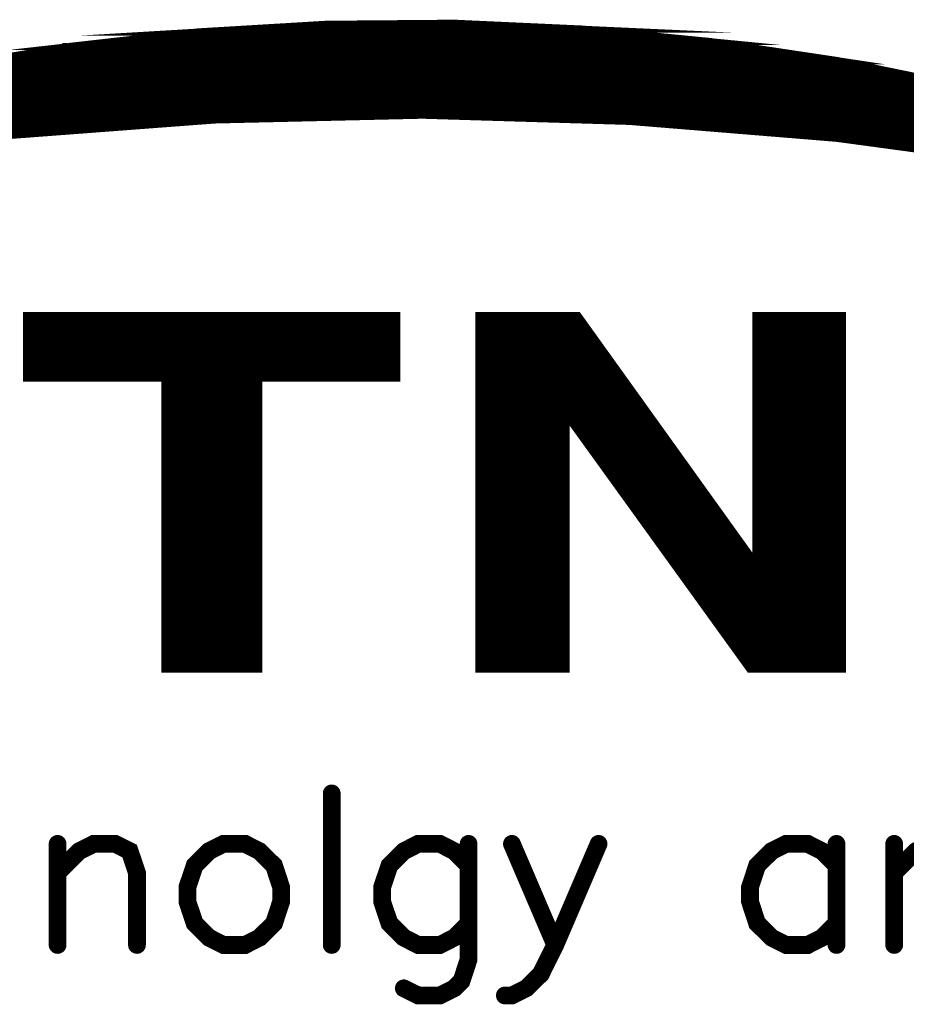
# Model space of a CAD drawing. Header units: millimetres. Extents: x 4497 to 11741, y 5958 to 12619.
# Tile 3 of 256: x 4559 to 4571, y 5977 to 5990. Entities that reach past the tile are written whole.
import ezdxf

# ---------------------------------------------------------------- set-up
doc = ezdxf.new("R2010")
doc.units = ezdxf.units.MM
doc.header["$LTSCALE"] = 0.8
doc.layers.get('0').update_dxf_attribs({"linetype": 'CONTINUOUS', "lineweight": 0})

# ---------------------------------------------------------------- blocks, each defined once
blk = doc.blocks.new('SMOOTH_0$0254')
at = {"const_width": 0.0127}
blk.add_lwpolyline([(-0.00635, 0, 1), (0.00635, 0, 1)], format="xyb", close=True, dxfattribs=at)
blk = doc.blocks.new('SMOOTH_0$064516')
at = {"const_width": 0.032258}
blk.add_lwpolyline([(-0.0161286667, 0, 1), (0.0161286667, 0, 1)], format="xyb", close=True, dxfattribs=at)
blk = doc.blocks.new('logo')
at = {"color": 7}
for points, const_width in [([(-3467.913597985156, 5347.052217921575), (-3461.790997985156, 5348.074097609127), (-3455.625486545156, 5348.769598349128), (-3449.425590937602, 5349.138862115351), (-3443.217123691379, 5349.190336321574), (-3437.008665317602, 5348.907010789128), (-3430.834528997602, 5348.305922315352), (-3424.694794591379, 5347.387070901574), (-3418.606569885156, 5346.141955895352), (-3412.595631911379, 5344.579122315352), (-3406.679097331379, 5342.707159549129), (-3400.865670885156, 5340.525978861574), (-3395.172415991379, 5338.044329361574), (-3404.927341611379, 5340.422968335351), (-3414.78528663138, 5342.277796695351), (-3424.737759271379, 5343.625939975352), (-3434.741670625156, 5344.441674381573), (-3444.771412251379, 5344.742285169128), (-3454.809725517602, 5344.51038947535), (-3464.813636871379, 5343.754718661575)], 0.3380740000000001), ([(-3456.762737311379, 5348.419217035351), (-3434.111797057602, 5348.419217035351)], 0.3380740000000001), ([(-3435.295056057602, 5348.588236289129), (-3455.748497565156, 5348.588245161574)], 0.3380740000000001), ([(-3463.777799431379, 5347.742998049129), (-3427.181288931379, 5347.743024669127)], 0.3380740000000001), ([(-3426.843161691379, 5347.574014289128), (-3463.862238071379, 5347.574005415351)], 0.3380740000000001), ([(-3421.603076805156, 5346.728838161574), (-3469.271519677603, 5346.728838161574)], 0.3380740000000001), ([(-3470.623815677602, 5346.390728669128), (-3420.250798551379, 5346.390728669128)], 0.3380740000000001), ([(-3418.222336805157, 5345.883635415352), (-3472.483213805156, 5345.88360879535)], 0.3380740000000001), ([(-3474.342576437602, 5345.54557028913), (-3416.869987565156, 5345.545552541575)], 0.3380740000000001), ([(-3476.201965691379, 5344.953914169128), (-3414.587979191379, 5344.953905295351)], 0.3380740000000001), ([(-3475.525835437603, 5345.207496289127), (-3415.517656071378, 5345.207478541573)], 0.3380740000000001), ([(-3430.731048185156, 5344.362320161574), (-3412.136987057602, 5344.362320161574)], 0.3380740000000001), ([(-3478.737565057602, 5344.277739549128), (-3459.29831893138, 5344.277748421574)], 0.3380740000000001), ([(-3411.629858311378, 5344.193265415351), (-3429.46326181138, 5344.193300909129)], 0.3380740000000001), ([(-3411.122773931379, 5344.024237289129), (-3427.519371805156, 5344.024237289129)], 0.3380740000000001), ([(-3410.615662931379, 5343.855191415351), (-3425.40642705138, 5343.855191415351)], 0.3380740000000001), ([(-3409.263322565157, 5343.348071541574), (-3422.279189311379, 5343.348098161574)], 0.3380740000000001), ([(-3463.862300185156, 5334.811711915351), (-3446.028896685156, 5334.811711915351)], 0.3380740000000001), ([(-3441.802971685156, 5334.980748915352), (-3441.802971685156, 5318.077048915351)], 0.3380740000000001), ([(-3441.549416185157, 5334.980748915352), (-3441.549416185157, 5318.077048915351)], 0.3380740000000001), ([(-3441.295860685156, 5334.980748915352), (-3441.295860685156, 5318.077048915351)], 0.3380740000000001), ([(-3441.042305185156, 5334.980748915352), (-3441.042305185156, 5318.077048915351)], 0.3380740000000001), ([(-3440.788749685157, 5334.980748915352), (-3440.788749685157, 5318.077048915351)], 0.3380740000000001), ([(-3440.535194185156, 5334.980748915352), (-3440.535194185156, 5318.077048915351)], 0.3380740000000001), ([(-3440.281638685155, 5334.980748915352), (-3440.281638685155, 5318.077048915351)], 0.3380740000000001), ([(-3439.943564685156, 5334.980748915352), (-3439.943564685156, 5318.077048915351)], 0.3380740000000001), ([(-3439.690009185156, 5334.980748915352), (-3439.690009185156, 5318.077048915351)], 0.3380740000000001), ([(-3439.436453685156, 5334.980748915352), (-3439.436453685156, 5318.077048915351)], 0.3380740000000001), ([(-3439.182898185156, 5334.980748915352), (-3439.182898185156, 5318.077048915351)], 0.3380740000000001), ([(-3438.929342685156, 5334.980748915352), (-3438.929342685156, 5318.077048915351)], 0.3380740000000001), ([(-3438.675787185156, 5334.980748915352), (-3438.675787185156, 5318.077048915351)], 0.3380740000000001), ([(-3438.422231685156, 5334.980748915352), (-3438.422231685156, 5318.077048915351)], 0.3380740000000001), ([(-3438.168676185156, 5334.980748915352), (-3438.168676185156, 5318.077048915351)], 0.3380740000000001), ([(-3437.915120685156, 5334.980748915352), (-3437.915120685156, 5318.077048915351)], 0.3380740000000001), ([(-3437.661565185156, 5334.980748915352), (-3437.661565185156, 5330.163194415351)], 0.3380740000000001), ([(-3437.408009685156, 5334.980748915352), (-3437.408009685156, 5329.909638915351)], 0.3380740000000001), ([(-3437.154454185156, 5334.811711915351), (-3437.154454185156, 5329.487046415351)], 0.3380740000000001), ([(-3428.449048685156, 5334.980748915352), (-3428.449048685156, 5318.077048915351)], 0.3380740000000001), ([(-3428.195493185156, 5334.980748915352), (-3428.195493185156, 5318.077048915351)], 0.3380740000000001), ([(-3427.941937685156, 5334.980748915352), (-3427.941937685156, 5318.077048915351)], 0.3380740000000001), ([(-3427.688382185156, 5334.980748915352), (-3427.688382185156, 5318.077048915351)], 0.3380740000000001), ([(-3427.434826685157, 5334.980748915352), (-3427.434826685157, 5318.077048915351)], 0.3380740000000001), ([(-3427.181271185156, 5334.980748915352), (-3427.181271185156, 5318.077048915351)], 0.3380740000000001), ([(-3426.927715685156, 5334.980748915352), (-3426.927715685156, 5318.077048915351)], 0.3380740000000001), ([(-3426.674160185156, 5334.980748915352), (-3426.674160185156, 5318.077048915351)], 0.3380740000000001), ([(-3426.420604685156, 5334.980748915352), (-3426.420604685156, 5318.077048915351)], 0.3380740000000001), ([(-3426.167049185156, 5334.980748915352), (-3426.167049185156, 5318.077048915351)], 0.3380740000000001), ([(-3425.913493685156, 5334.980748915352), (-3425.913493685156, 5318.077048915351)], 0.3380740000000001), ([(-3425.659938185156, 5334.980748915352), (-3425.659938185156, 5318.077048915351)], 0.3380740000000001), ([(-3425.406382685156, 5334.980748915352), (-3425.406382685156, 5318.077048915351)], 0.3380740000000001), ([(-3425.152827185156, 5334.980748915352), (-3425.152827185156, 5318.077048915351)], 0.3380740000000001), ([(-3424.899271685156, 5334.980748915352), (-3424.899271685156, 5318.077048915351)], 0.3380740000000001), ([(-3424.645716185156, 5334.980748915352), (-3424.645716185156, 5318.077048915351)], 0.3380740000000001), ([(-3446.028896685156, 5334.558156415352), (-3463.862300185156, 5334.558156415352)], 0.3380740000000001), ([(-3436.900898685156, 5334.389119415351), (-3436.900898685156, 5329.233490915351)], 0.3380740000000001), ([(-3446.028896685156, 5334.304600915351), (-3463.862300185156, 5334.304600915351)], 0.3380740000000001), ([(-3446.028896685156, 5334.051045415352), (-3463.862300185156, 5334.051045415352)], 0.3380740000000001), ([(-3436.647343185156, 5334.051045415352), (-3436.647343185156, 5328.895416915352)], 0.3380740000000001), ([(-3446.028896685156, 5333.797489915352), (-3463.862300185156, 5333.797489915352)], 0.3380740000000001), ([(-3446.028896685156, 5333.543934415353), (-3463.862300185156, 5333.543934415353)], 0.3380740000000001), ([(-3436.393787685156, 5333.712971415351), (-3436.393787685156, 5328.55734291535)], 0.3380740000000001), ([(-3436.140232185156, 5333.374897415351), (-3436.140232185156, 5328.134750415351)], 0.3380740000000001), ([(-3446.028896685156, 5333.290378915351), (-3463.862300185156, 5333.290378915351)], 0.3380740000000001), ([(-3446.028896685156, 5333.036823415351), (-3463.862300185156, 5333.036823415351)], 0.3380740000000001), ([(-3435.886676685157, 5332.952304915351), (-3435.886676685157, 5327.796676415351)], 0.3380740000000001), ([(-3446.028896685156, 5332.783267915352), (-3463.862300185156, 5332.783267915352)], 0.3380740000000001), ([(-3446.028896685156, 5332.529712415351), (-3463.862300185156, 5332.529712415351)], 0.3380740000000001), ([(-3435.633121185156, 5332.698749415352), (-3435.633121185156, 5327.374083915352)], 0.3380740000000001), ([(-3446.028896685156, 5332.276156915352), (-3463.862300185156, 5332.276156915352)], 0.3380740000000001), ([(-3457.016301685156, 5332.022601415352), (-3457.016301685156, 5318.077048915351)], 0.3380740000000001), ([(-3456.762746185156, 5332.022601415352), (-3456.762746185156, 5318.077048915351)], 0.3380740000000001), ([(-3456.509190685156, 5332.022601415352), (-3456.509190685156, 5318.077048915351)], 0.3380740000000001), ([(-3456.255635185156, 5332.022601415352), (-3456.255635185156, 5318.077048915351)], 0.3380740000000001), ([(-3456.002079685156, 5332.022601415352), (-3456.002079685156, 5318.077048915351)], 0.3380740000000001), ([(-3455.748524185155, 5332.022601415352), (-3455.748524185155, 5318.077048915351)], 0.3380740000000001), ([(-3455.494968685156, 5332.022601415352), (-3455.494968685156, 5318.077048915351)], 0.3380740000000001), ([(-3455.241413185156, 5332.022601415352), (-3455.241413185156, 5318.077048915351)], 0.3380740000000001), ([(-3454.987857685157, 5332.022601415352), (-3454.987857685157, 5318.077048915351)], 0.3380740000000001), ([(-3454.734302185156, 5332.022601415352), (-3454.734302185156, 5318.077048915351)], 0.3380740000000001), ([(-3454.480746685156, 5332.022601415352), (-3454.480746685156, 5318.077048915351)], 0.3380740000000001), ([(-3454.227191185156, 5332.022601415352), (-3454.227191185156, 5318.077048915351)], 0.3380740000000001), ([(-3453.973635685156, 5332.022601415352), (-3453.973635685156, 5318.077048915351)], 0.3380740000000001), ([(-3453.720080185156, 5332.022601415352), (-3453.720080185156, 5318.077048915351)], 0.3380740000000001), ([(-3453.466524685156, 5332.022601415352), (-3453.466524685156, 5318.077048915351)], 0.3380740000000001), ([(-3453.212969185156, 5332.022601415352), (-3453.212969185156, 5318.077048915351)], 0.3380740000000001), ([(-3452.959413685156, 5332.022601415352), (-3452.959413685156, 5318.077048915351)], 0.3380740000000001), ([(-3435.379565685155, 5332.276156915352), (-3435.379565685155, 5327.036009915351)], 0.3380740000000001), ([(-3435.126010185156, 5331.938082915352), (-3435.126010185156, 5326.697935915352)], 0.3380740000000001), ([(-3434.872454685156, 5331.60000891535), (-3434.872454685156, 5326.35986191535)], 0.3380740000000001), ([(-3434.618899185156, 5331.261934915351), (-3434.618899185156, 5325.937269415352)], 0.3380740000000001), ([(-3434.365343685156, 5330.923860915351), (-3434.365343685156, 5325.68371391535)], 0.3380740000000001), ([(-3434.111788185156, 5330.585786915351), (-3434.111788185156, 5325.26112141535)], 0.3380740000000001), ([(-3433.858232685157, 5330.247712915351), (-3433.858232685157, 5325.007565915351)], 0.3380740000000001), ([(-3433.604677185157, 5329.909638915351), (-3433.604677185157, 5324.584973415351)], 0.3380740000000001), ([(-3433.351121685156, 5329.487046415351), (-3433.351121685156, 5324.331417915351)], 0.3380740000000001), ([(-3433.097566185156, 5329.148972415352), (-3433.097566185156, 5323.908825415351)], 0.3380740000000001), ([(-3432.844010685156, 5328.810898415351), (-3432.844010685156, 5323.570751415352)], 0.3380740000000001), ([(-3432.590455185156, 5328.472824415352), (-3432.590455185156, 5323.232677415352)], 0.3380740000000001), ([(-3432.336899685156, 5328.134750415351), (-3432.336899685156, 5322.894603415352)], 0.3380740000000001), ([(-3432.083344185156, 5327.712157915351), (-3432.083344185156, 5322.472010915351)], 0.3380740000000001), ([(-3431.829788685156, 5327.374083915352), (-3431.829788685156, 5322.218455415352)], 0.3380740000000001), ([(-3431.576233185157, 5326.951491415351), (-3431.576233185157, 5321.79586291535)], 0.3380740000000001), ([(-3431.322677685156, 5326.613417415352), (-3431.322677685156, 5321.457788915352)], 0.3380740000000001), ([(-3431.069122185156, 5326.275343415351), (-3431.069122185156, 5321.11971491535)], 0.3380740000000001), ([(-3430.815566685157, 5326.021787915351), (-3430.815566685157, 5320.78164091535)], 0.3380740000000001), ([(-3430.562011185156, 5325.599195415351), (-3430.562011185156, 5320.359048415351)], 0.3380740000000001), ([(-3430.308455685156, 5325.26112141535), (-3430.308455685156, 5320.105492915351)], 0.3380740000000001), ([(-3430.054900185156, 5324.923047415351), (-3430.054900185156, 5319.682900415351)], 0.3380740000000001), ([(-3429.801344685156, 5324.584973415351), (-3429.801344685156, 5319.344826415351)], 0.3380740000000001), ([(-3429.547789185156, 5324.246899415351), (-3429.547789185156, 5319.091270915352)], 0.3380740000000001), ([(-3429.294233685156, 5323.824306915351), (-3429.294233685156, 5318.753196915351)], 0.3380740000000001), ([(-3429.040678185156, 5323.570751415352), (-3429.040678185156, 5318.330604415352)], 0.3380740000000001), ([(-3428.787122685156, 5323.148158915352), (-3428.787122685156, 5318.077048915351)], 0.3380740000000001), ([(-3428.618085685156, 5317.992530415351), (-3428.618085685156, 5323.148158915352)], 0.3380740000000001), ([(-3449.150810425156, 5311.965416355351), (-3449.150810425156, 5304.640639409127)], 0.85870796), ([(-3462.409256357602, 5308.126989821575), (-3461.361635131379, 5309.174611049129), (-3460.666081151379, 5309.526687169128), (-3459.618459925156, 5309.526687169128), (-3458.922905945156, 5309.174611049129), (-3458.570829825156, 5308.126989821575), (-3458.570829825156, 5304.640639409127)], 0.85870796), ([(-3462.409256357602, 5309.526687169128), (-3462.409256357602, 5304.640639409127)], 0.85870796), ([(-3454.388925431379, 5309.526687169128), (-3455.084479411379, 5309.174611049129), (-3455.780033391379, 5308.479057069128), (-3456.132100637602, 5307.431435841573), (-3456.132100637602, 5306.735881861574), (-3455.780033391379, 5305.688260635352), (-3455.084479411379, 5304.992706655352), (-3454.388925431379, 5304.640639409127), (-3453.341304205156, 5304.640639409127), (-3452.645750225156, 5304.992706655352), (-3451.941606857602, 5305.688260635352), (-3451.598128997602, 5306.735881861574), (-3451.598128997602, 5307.431435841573), (-3451.941606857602, 5308.479057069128), (-3452.645750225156, 5309.174611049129), (-3453.341304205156, 5309.526687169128), (-3454.388925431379, 5309.526687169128)], 0.85870796), ([(-3442.530167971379, 5308.479057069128), (-3443.225721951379, 5309.174611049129), (-3443.921275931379, 5309.526687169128), (-3444.968897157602, 5309.526687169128), (-3445.664451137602, 5309.174611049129), (-3446.360005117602, 5308.479057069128), (-3446.712072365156, 5307.431435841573), (-3446.712072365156, 5306.735881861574), (-3446.360005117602, 5305.688260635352), (-3445.664451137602, 5304.992706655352), (-3444.968897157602, 5304.640639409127), (-3443.921275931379, 5304.640639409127), (-3443.225721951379, 5304.992706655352), (-3442.530167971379, 5305.688260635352)], 0.85870796), ([(-3442.530167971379, 5309.526687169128), (-3442.530167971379, 5303.945085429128), (-3442.873654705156, 5302.897455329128), (-3443.225721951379, 5302.545388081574), (-3443.921275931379, 5302.201901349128), (-3444.968897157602, 5302.201901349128), (-3445.664451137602, 5302.545388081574)], 0.85870796), ([(-3436.244422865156, 5309.526687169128), (-3438.339674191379, 5304.640639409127), (-3439.035228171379, 5303.240942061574), (-3439.739371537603, 5302.545388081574), (-3440.434925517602, 5302.201901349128), (-3440.778403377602, 5302.201901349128)], 0.85870796), ([(-3440.434925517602, 5309.526687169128), (-3438.339674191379, 5304.640639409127)], 0.85870796), ([(-3424.737741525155, 5308.479057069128), (-3425.433295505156, 5309.174611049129), (-3426.128849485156, 5309.526687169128), (-3427.176470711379, 5309.526687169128), (-3427.872024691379, 5309.174611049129), (-3428.576168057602, 5308.479057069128), (-3428.919645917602, 5307.431435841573), (-3428.919645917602, 5306.735881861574), (-3428.576168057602, 5305.688260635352), (-3427.872024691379, 5304.992706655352), (-3427.176470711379, 5304.640639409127), (-3426.128849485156, 5304.640639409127), (-3425.433295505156, 5304.992706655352), (-3424.737741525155, 5305.688260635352)], 0.85870796), ([(-3424.737741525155, 5309.526687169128), (-3424.737741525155, 5304.640639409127)], 0.85870796), ([(-3421.946936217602, 5308.126989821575), (-3420.899314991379, 5309.174611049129), (-3420.203761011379, 5309.526687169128), (-3419.156139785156, 5309.526687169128), (-3418.451996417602, 5309.174611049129), (-3418.108518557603, 5308.126989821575), (-3418.108518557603, 5304.640639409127)], 0.85870796), ([(-3421.946936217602, 5309.526687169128), (-3421.946936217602, 5304.640639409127)], 0.85870796)]:
    blk.add_lwpolyline(points, dxfattribs=dict(at, const_width=const_width))
at = {"color": 7, "const_width": 0.3380740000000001}
for points in [[(-3453.313113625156, 5348.898474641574), (-3449.425590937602, 5349.130317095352), (-3442.089864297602, 5349.130325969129), (-3437.017245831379, 5348.898483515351)], [(-3449.417019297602, 5349.130317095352), (-3443.217150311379, 5349.181835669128), (-3443.217150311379, 5349.181835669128), (-3442.089917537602, 5349.130290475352)], [(-3459.730095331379, 5348.297359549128), (-3455.625504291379, 5348.761062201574), (-3435.597459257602, 5348.761062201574), (-3430.834528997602, 5348.297324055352)], [(-3455.616897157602, 5348.761062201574), (-3453.313166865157, 5348.898430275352), (-3437.008665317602, 5348.898465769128), (-3435.597503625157, 5348.761071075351)], [(-3461.782435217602, 5348.065499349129), (-3459.730113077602, 5348.297341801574), (-3430.834582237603, 5348.297395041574), (-3429.285307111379, 5348.065463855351)], [(-3465.909848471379, 5347.378517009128), (-3461.850981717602, 5348.056874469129), (-3429.227896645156, 5348.056901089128), (-3424.694803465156, 5347.378517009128)], [(-3461.850937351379, 5348.056883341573), (-3461.799578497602, 5348.065454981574), (-3461.799578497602, 5348.065454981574), (-3461.790980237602, 5348.056909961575)], [(-3461.790980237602, 5348.056927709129), (-3461.791006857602, 5348.065579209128), (-3429.285262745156, 5348.065508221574), (-3429.227887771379, 5348.056918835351)], [(-3467.913535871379, 5347.043664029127), (-3465.909759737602, 5347.378579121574), (-3424.694767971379, 5347.378552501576), (-3423.059510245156, 5347.043681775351)], [(-3472.035696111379, 5346.133419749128), (-3467.922151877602, 5347.043655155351), (-3423.059563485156, 5347.043690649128), (-3418.615088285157, 5346.133446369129)], [(-3473.976054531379, 5345.704110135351), (-3472.035687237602, 5346.133455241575), (-3418.606569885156, 5346.133472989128), (-3416.957576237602, 5345.704101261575)], [(-3477.436255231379, 5344.750927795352), (-3473.976072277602, 5345.704092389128), (-3416.957567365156, 5345.704074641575), (-3413.296802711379, 5344.750927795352)], [(-3479.961224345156, 5344.055347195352), (-3478.277873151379, 5344.519049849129), (-3454.809663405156, 5344.519058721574), (-3460.948439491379, 5344.055347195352)], [(-3478.277908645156, 5344.519032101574), (-3477.436228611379, 5344.750910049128), (-3444.779966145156, 5344.750847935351), (-3454.809690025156, 5344.519032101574)], [(-3438.576601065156, 5344.570577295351), (-3444.771465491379, 5344.750874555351), (-3413.296784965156, 5344.750883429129), (-3412.604247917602, 5344.570577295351)], [(-3434.741688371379, 5344.45893301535), (-3438.576592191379, 5344.570559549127), (-3412.604212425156, 5344.570586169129), (-3412.250911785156, 5344.458906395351)], [(-3424.737741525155, 5343.634582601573), (-3434.733107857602, 5344.458950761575), (-3412.250876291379, 5344.458959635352), (-3409.641646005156, 5343.634600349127)], [(-3480.817518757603, 5343.771986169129), (-3479.969849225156, 5344.055382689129), (-3460.948563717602, 5344.055338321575), (-3464.700004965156, 5343.771968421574)], [(-3484.644720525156, 5342.492486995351), (-3480.843171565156, 5343.763352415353), (-3464.822235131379, 5343.763352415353), (-3474.774663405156, 5342.492513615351)], [(-3464.813645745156, 5343.763396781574), (-3464.813672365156, 5343.772048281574), (-3464.699960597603, 5343.772012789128), (-3464.813645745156, 5343.763396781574)], [(-3417.78123453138, 5342.698579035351), (-3424.729143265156, 5343.634591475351), (-3409.641646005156, 5343.634547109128), (-3406.679115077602, 5342.698543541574)], [(-3463.911981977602, 5332.03338251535), (-3463.911955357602, 5335.064619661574), (-3445.99933961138, 5335.064610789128), (-3445.999330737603, 5332.03338251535)], [(-3442.032116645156, 5330.135669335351), (-3442.032098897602, 5335.064637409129), (-3437.240543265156, 5335.064637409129), (-3433.702567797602, 5330.135669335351)], [(-3428.644883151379, 5323.137191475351), (-3428.644874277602, 5335.064637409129), (-3424.454371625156, 5335.064619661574), (-3424.454362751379, 5323.137200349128)], [(-3457.222677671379, 5317.976372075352), (-3457.22273091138, 5332.033426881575), (-3452.680143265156, 5332.033444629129), (-3452.680116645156, 5317.976345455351)], [(-3442.032152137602, 5317.967791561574), (-3442.032161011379, 5330.135669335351), (-3437.807291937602, 5330.135722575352), (-3437.807291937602, 5317.96777381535)], [(-3432.668913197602, 5323.137209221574), (-3437.721469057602, 5330.135660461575), (-3433.702594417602, 5330.13569595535), (-3428.679231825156, 5323.137191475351)], [(-3428.93679807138, 5317.967764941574), (-3432.668859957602, 5323.137182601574), (-3424.454353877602, 5323.137200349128), (-3424.454318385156, 5317.967764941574)]]:
    blk.add_lwpolyline(points, close=True, dxfattribs=at)
at = {"color": 7, "xscale": 13.31, "yscale": 13.31, "zscale": 13.31}
for name, p in [('SMOOTH_0$0254', (-3449.425590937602, 5349.13886211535)), ('SMOOTH_0$0254', (-3449.425590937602, 5349.130317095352)), ('SMOOTH_0$0254', (-3449.417019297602, 5349.130317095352)), ('SMOOTH_0$0254', (-3443.217150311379, 5349.181835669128)), ('SMOOTH_0$0254', (-3443.217150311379, 5349.181835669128)), ('SMOOTH_0$0254', (-3443.217123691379, 5349.190336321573)), ('SMOOTH_0$0254', (-3442.089917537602, 5349.130290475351)), ('SMOOTH_0$0254', (-3442.089864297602, 5349.130325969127)), ('SMOOTH_0$0254', (-3455.625504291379, 5348.761062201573)), ('SMOOTH_0$0254', (-3455.625486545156, 5348.769598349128)), ('SMOOTH_0$0254', (-3455.616897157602, 5348.761062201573)), ('SMOOTH_0$0254', (-3453.313166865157, 5348.89843027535)), ('SMOOTH_0$0254', (-3453.313113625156, 5348.898474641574)), ('SMOOTH_0$0254', (-3437.017245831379, 5348.898483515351)), ('SMOOTH_0$0254', (-3437.008665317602, 5348.907010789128)), ('SMOOTH_0$0254', (-3437.008665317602, 5348.898465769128)), ('SMOOTH_0$0254', (-3435.597503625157, 5348.761071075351)), ('SMOOTH_0$0254', (-3435.597459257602, 5348.761062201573)), ('SMOOTH_0$0254', (-3459.730113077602, 5348.297341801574)), ('SMOOTH_0$0254', (-3459.730095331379, 5348.297359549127)), ('SMOOTH_0$0254', (-3456.762737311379, 5348.41921703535)), ('SMOOTH_0$0254', (-3455.748497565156, 5348.588245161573)), ('SMOOTH_0$0254', (-3435.295056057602, 5348.588236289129)), ('SMOOTH_0$0254', (-3434.111797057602, 5348.41921703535)), ('SMOOTH_0$0254', (-3430.834582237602, 5348.297395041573)), ('SMOOTH_0$0254', (-3430.834528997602, 5348.30592231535)), ('SMOOTH_0$0254', (-3430.834528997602, 5348.297324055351)), ('SMOOTH_0$0254', (-3463.777799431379, 5347.742998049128)), ('SMOOTH_0$0254', (-3461.850981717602, 5348.056874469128)), ('SMOOTH_0$0254', (-3461.850937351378, 5348.056883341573)), ('SMOOTH_0$0254', (-3461.799578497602, 5348.065454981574)), ('SMOOTH_0$0254', (-3461.799578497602, 5348.065454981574)), ('SMOOTH_0$0254', (-3461.791006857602, 5348.065579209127)), ('SMOOTH_0$0254', (-3461.790997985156, 5348.074097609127)), ('SMOOTH_0$0254', (-3461.790980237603, 5348.056927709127)), ('SMOOTH_0$0254', (-3461.790980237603, 5348.056909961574)), ('SMOOTH_0$0254', (-3461.782435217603, 5348.065499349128)), ('SMOOTH_0$0254', (-3429.285307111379, 5348.065463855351)), ('SMOOTH_0$0254', (-3429.285262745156, 5348.065508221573)), ('SMOOTH_0$0254', (-3429.227896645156, 5348.056901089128)), ('SMOOTH_0$0254', (-3429.227887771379, 5348.05691883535)), ('SMOOTH_0$0254', (-3427.181288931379, 5347.743024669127)), ('SMOOTH_0$0254', (-3463.862238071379, 5347.574005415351)), ('SMOOTH_0$0254', (-3426.843161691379, 5347.574014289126)), ('SMOOTH_0$0254', (-3424.694803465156, 5347.378517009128)), ('SMOOTH_0$0254', (-3424.694794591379, 5347.387070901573)), ('SMOOTH_0$0254', (-3424.694767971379, 5347.378552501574)), ('SMOOTH_0$0254', (-3423.059563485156, 5347.043690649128)), ('SMOOTH_0$0254', (-3423.059510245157, 5347.043681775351)), ('SMOOTH_0$0254', (-3421.603076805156, 5346.728838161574)), ('SMOOTH_0$0254', (-3454.809725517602, 5344.51038947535)), ('SMOOTH_0$0254', (-3454.809690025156, 5344.519032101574)), ('SMOOTH_0$0254', (-3454.809663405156, 5344.519058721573)), ('SMOOTH_0$0254', (-3444.779966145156, 5344.750847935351)), ('SMOOTH_0$0254', (-3444.771465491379, 5344.75087455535)), ('SMOOTH_0$0254', (-3444.771412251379, 5344.742285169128)), ('SMOOTH_0$0254', (-3438.576601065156, 5344.570577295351)), ('SMOOTH_0$0254', (-3438.576592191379, 5344.570559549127)), ('SMOOTH_0$0254', (-3434.741688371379, 5344.458933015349)), ('SMOOTH_0$0254', (-3434.741670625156, 5344.441674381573)), ('SMOOTH_0$0254', (-3434.733107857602, 5344.458950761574)), ('SMOOTH_0$0254', (-3430.731048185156, 5344.362320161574)), ('SMOOTH_0$0254', (-3460.948563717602, 5344.055338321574)), ('SMOOTH_0$0254', (-3460.948439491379, 5344.05534719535)), ('SMOOTH_0$0254', (-3459.29831893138, 5344.277748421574)), ('SMOOTH_0$0254', (-3429.463261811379, 5344.193300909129)), ('SMOOTH_0$0254', (-3427.519371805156, 5344.024237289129)), ('SMOOTH_0$0254', (-3425.40642705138, 5343.85519141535)), ('SMOOTH_0$0254', (-3424.737759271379, 5343.625939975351)), ('SMOOTH_0$0254', (-3424.737741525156, 5343.634582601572)), ('SMOOTH_0$0254', (-3424.729143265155, 5343.63459147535)), ('SMOOTH_0$0254', (-3422.279189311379, 5343.348098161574)), ('SMOOTH_0$0254', (-3463.911955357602, 5335.064619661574)), ('SMOOTH_0$0254', (-3463.862300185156, 5334.81171191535)), ('SMOOTH_0$0254', (-3446.028896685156, 5334.81171191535)), ('SMOOTH_0$0254', (-3445.99933961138, 5335.064610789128)), ('SMOOTH_0$0254', (-3442.032098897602, 5335.064637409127)), ('SMOOTH_0$0254', (-3441.802971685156, 5334.980748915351)), ('SMOOTH_0$0254', (-3441.549416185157, 5334.980748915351)), ('SMOOTH_0$0254', (-3441.295860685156, 5334.980748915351)), ('SMOOTH_0$0254', (-3441.042305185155, 5334.980748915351)), ('SMOOTH_0$0254', (-3440.788749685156, 5334.980748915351)), ('SMOOTH_0$0254', (-3440.535194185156, 5334.980748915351)), ('SMOOTH_0$0254', (-3440.281638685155, 5334.980748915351)), ('SMOOTH_0$0254', (-3439.943564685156, 5334.980748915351)), ('SMOOTH_0$0254', (-3439.690009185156, 5334.980748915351)), ('SMOOTH_0$0254', (-3439.436453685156, 5334.980748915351)), ('SMOOTH_0$0254', (-3439.182898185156, 5334.980748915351)), ('SMOOTH_0$0254', (-3438.929342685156, 5334.980748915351)), ('SMOOTH_0$0254', (-3438.675787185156, 5334.980748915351)), ('SMOOTH_0$0254', (-3438.422231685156, 5334.980748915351)), ('SMOOTH_0$0254', (-3438.168676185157, 5334.980748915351)), ('SMOOTH_0$0254', (-3437.915120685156, 5334.980748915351)), ('SMOOTH_0$0254', (-3437.661565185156, 5334.980748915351)), ('SMOOTH_0$0254', (-3437.408009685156, 5334.980748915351)), ('SMOOTH_0$0254', (-3437.240543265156, 5335.064637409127)), ('SMOOTH_0$0254', (-3437.154454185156, 5334.81171191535)), ('SMOOTH_0$0254', (-3428.644874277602, 5335.064637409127)), ('SMOOTH_0$0254', (-3428.449048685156, 5334.980748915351)), ('SMOOTH_0$0254', (-3428.195493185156, 5334.980748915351)), ('SMOOTH_0$0254', (-3427.941937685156, 5334.980748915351)), ('SMOOTH_0$0254', (-3427.688382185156, 5334.980748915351)), ('SMOOTH_0$0254', (-3427.434826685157, 5334.980748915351)), ('SMOOTH_0$0254', (-3427.181271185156, 5334.980748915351)), ('SMOOTH_0$0254', (-3426.927715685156, 5334.980748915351)), ('SMOOTH_0$0254', (-3426.674160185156, 5334.980748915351)), ('SMOOTH_0$0254', (-3426.420604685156, 5334.980748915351)), ('SMOOTH_0$0254', (-3426.167049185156, 5334.980748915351)), ('SMOOTH_0$0254', (-3425.913493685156, 5334.980748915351)), ('SMOOTH_0$0254', (-3425.659938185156, 5334.980748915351)), ('SMOOTH_0$0254', (-3425.406382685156, 5334.980748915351)), ('SMOOTH_0$0254', (-3425.152827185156, 5334.980748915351)), ('SMOOTH_0$0254', (-3424.899271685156, 5334.980748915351)), ('SMOOTH_0$0254', (-3424.645716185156, 5334.980748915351)), ('SMOOTH_0$0254', (-3424.454371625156, 5335.064619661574)), ('SMOOTH_0$0254', (-3463.862300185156, 5334.558156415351)), ('SMOOTH_0$0254', (-3446.028896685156, 5334.558156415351)), ('SMOOTH_0$0254', (-3436.900898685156, 5334.38911941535)), ('SMOOTH_0$0254', (-3463.862300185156, 5334.30460091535)), ('SMOOTH_0$0254', (-3463.862300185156, 5334.051045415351)), ('SMOOTH_0$0254', (-3446.028896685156, 5334.30460091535)), ('SMOOTH_0$0254', (-3446.028896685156, 5334.051045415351)), ('SMOOTH_0$0254', (-3436.647343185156, 5334.051045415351)), ('SMOOTH_0$0254', (-3463.862300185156, 5333.797489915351)), ('SMOOTH_0$0254', (-3463.862300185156, 5333.543934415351)), ('SMOOTH_0$0254', (-3446.028896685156, 5333.797489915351)), ('SMOOTH_0$0254', (-3446.028896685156, 5333.543934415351)), ('SMOOTH_0$0254', (-3436.393787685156, 5333.712971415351)), ('SMOOTH_0$0254', (-3436.140232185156, 5333.374897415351)), ('SMOOTH_0$0254', (-3463.862300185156, 5333.290378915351)), ('SMOOTH_0$0254', (-3463.862300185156, 5333.036823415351)), ('SMOOTH_0$0254', (-3446.028896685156, 5333.290378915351)), ('SMOOTH_0$0254', (-3446.028896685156, 5333.036823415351)), ('SMOOTH_0$0254', (-3435.886676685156, 5332.952304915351)), ('SMOOTH_0$0254', (-3463.862300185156, 5332.783267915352)), ('SMOOTH_0$0254', (-3463.862300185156, 5332.529712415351)), ('SMOOTH_0$0254', (-3446.028896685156, 5332.783267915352)), ('SMOOTH_0$0254', (-3446.028896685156, 5332.529712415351)), ('SMOOTH_0$0254', (-3435.633121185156, 5332.698749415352)), ('SMOOTH_0$0254', (-3463.911981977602, 5332.03338251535)), ('SMOOTH_0$0254', (-3463.862300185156, 5332.276156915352)), ('SMOOTH_0$0254', (-3457.22273091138, 5332.033426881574)), ('SMOOTH_0$0254', (-3457.016301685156, 5332.022601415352)), ('SMOOTH_0$0254', (-3456.762746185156, 5332.022601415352)), ('SMOOTH_0$0254', (-3456.509190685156, 5332.022601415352)), ('SMOOTH_0$0254', (-3456.255635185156, 5332.022601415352)), ('SMOOTH_0$0254', (-3456.002079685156, 5332.022601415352)), ('SMOOTH_0$0254', (-3455.748524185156, 5332.022601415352)), ('SMOOTH_0$0254', (-3455.494968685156, 5332.022601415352)), ('SMOOTH_0$0254', (-3455.241413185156, 5332.022601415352)), ('SMOOTH_0$0254', (-3454.987857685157, 5332.022601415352)), ('SMOOTH_0$0254', (-3454.734302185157, 5332.022601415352)), ('SMOOTH_0$0254', (-3454.480746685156, 5332.022601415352)), ('SMOOTH_0$0254', (-3454.227191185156, 5332.022601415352)), ('SMOOTH_0$0254', (-3453.973635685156, 5332.022601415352)), ('SMOOTH_0$0254', (-3453.720080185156, 5332.022601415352)), ('SMOOTH_0$0254', (-3453.466524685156, 5332.022601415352)), ('SMOOTH_0$0254', (-3453.212969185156, 5332.022601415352)), ('SMOOTH_0$0254', (-3452.959413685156, 5332.022601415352)), ('SMOOTH_0$0254', (-3452.680143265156, 5332.033444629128)), ('SMOOTH_0$0254', (-3446.028896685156, 5332.276156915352)), ('SMOOTH_0$0254', (-3445.999330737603, 5332.03338251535)), ('SMOOTH_0$0254', (-3435.379565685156, 5332.276156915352)), ('SMOOTH_0$0254', (-3435.126010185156, 5331.938082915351)), ('SMOOTH_0$0254', (-3434.872454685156, 5331.60000891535)), ('SMOOTH_0$0254', (-3434.618899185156, 5331.261934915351)), ('SMOOTH_0$0254', (-3434.365343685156, 5330.923860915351)), ('SMOOTH_0$0254', (-3434.111788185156, 5330.585786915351)), ('SMOOTH_0$0254', (-3442.032161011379, 5330.135669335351)), ('SMOOTH_0$0254', (-3442.032116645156, 5330.135669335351)), ('SMOOTH_0$0254', (-3437.807291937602, 5330.135722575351)), ('SMOOTH_0$0254', (-3437.721469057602, 5330.135660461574)), ('SMOOTH_0$0254', (-3437.661565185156, 5330.16319441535)), ('SMOOTH_0$0254', (-3433.858232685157, 5330.247712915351)), ('SMOOTH_0$0254', (-3433.702594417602, 5330.13569595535)), ('SMOOTH_0$0254', (-3433.702567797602, 5330.135669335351)), ('SMOOTH_0$0254', (-3437.408009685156, 5329.90963891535)), ('SMOOTH_0$0254', (-3433.604677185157, 5329.90963891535)), ('SMOOTH_0$0254', (-3437.154454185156, 5329.48704641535)), ('SMOOTH_0$0254', (-3436.900898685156, 5329.233490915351)), ('SMOOTH_0$0254', (-3433.351121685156, 5329.48704641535)), ('SMOOTH_0$0254', (-3433.097566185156, 5329.148972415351)), ('SMOOTH_0$0254', (-3436.647343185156, 5328.895416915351)), ('SMOOTH_0$0254', (-3432.844010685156, 5328.81089841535)), ('SMOOTH_0$0254', (-3436.393787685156, 5328.55734291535)), ('SMOOTH_0$0254', (-3436.140232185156, 5328.134750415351)), ('SMOOTH_0$0254', (-3432.590455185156, 5328.472824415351)), ('SMOOTH_0$0254', (-3432.336899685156, 5328.134750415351)), ('SMOOTH_0$0254', (-3435.886676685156, 5327.796676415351)), ('SMOOTH_0$0254', (-3432.083344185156, 5327.712157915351)), ('SMOOTH_0$0254', (-3435.633121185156, 5327.374083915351)), ('SMOOTH_0$0254', (-3431.829788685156, 5327.374083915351)), ('SMOOTH_0$0254', (-3435.379565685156, 5327.03600991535)), ('SMOOTH_0$0254', (-3431.576233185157, 5326.951491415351)), ('SMOOTH_0$0254', (-3435.126010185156, 5326.697935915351)), ('SMOOTH_0$0254', (-3434.872454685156, 5326.35986191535)), ('SMOOTH_0$0254', (-3431.322677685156, 5326.61341741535)), ('SMOOTH_0$0254', (-3431.069122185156, 5326.275343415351)), ('SMOOTH_0$0254', (-3434.618899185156, 5325.937269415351)), ('SMOOTH_0$0254', (-3430.815566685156, 5326.021787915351)), ('SMOOTH_0$0254', (-3434.365343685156, 5325.68371391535)), ('SMOOTH_0$0254', (-3430.562011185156, 5325.599195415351)), ('SMOOTH_0$0254', (-3434.111788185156, 5325.26112141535)), ('SMOOTH_0$0254', (-3433.858232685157, 5325.007565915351)), ('SMOOTH_0$0254', (-3430.308455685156, 5325.26112141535)), ('SMOOTH_0$0254', (-3430.054900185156, 5324.923047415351)), ('SMOOTH_0$0254', (-3433.604677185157, 5324.58497341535)), ('SMOOTH_0$0254', (-3433.351121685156, 5324.33141791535)), ('SMOOTH_0$0254', (-3429.801344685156, 5324.58497341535)), ('SMOOTH_0$0254', (-3433.097566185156, 5323.90882541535)), ('SMOOTH_0$0254', (-3429.547789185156, 5324.246899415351)), ('SMOOTH_0$0254', (-3432.844010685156, 5323.570751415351)), ('SMOOTH_0$0254', (-3429.294233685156, 5323.82430691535)), ('SMOOTH_0$0254', (-3429.040678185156, 5323.570751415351)), ('SMOOTH_0$0254', (-3432.668913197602, 5323.137209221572)), ('SMOOTH_0$0254', (-3432.668859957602, 5323.137182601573)), ('SMOOTH_0$0254', (-3432.590455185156, 5323.232677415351)), ('SMOOTH_0$0254', (-3428.787122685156, 5323.148158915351)), ('SMOOTH_0$0254', (-3428.679231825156, 5323.137191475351)), ('SMOOTH_0$0254', (-3428.644883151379, 5323.137191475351)), ('SMOOTH_0$0254', (-3428.618085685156, 5323.148158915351)), ('SMOOTH_0$0254', (-3424.454362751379, 5323.137200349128)), ('SMOOTH_0$0254', (-3424.454353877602, 5323.137200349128)), ('SMOOTH_0$0254', (-3432.336899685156, 5322.894603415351)), ('SMOOTH_0$0254', (-3432.083344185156, 5322.472010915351)), ('SMOOTH_0$0254', (-3431.829788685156, 5322.218455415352)), ('SMOOTH_0$0254', (-3431.576233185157, 5321.79586291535)), ('SMOOTH_0$0254', (-3431.322677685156, 5321.457788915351)), ('SMOOTH_0$0254', (-3431.069122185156, 5321.11971491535)), ('SMOOTH_0$0254', (-3430.815566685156, 5320.78164091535)), ('SMOOTH_0$0254', (-3430.562011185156, 5320.35904841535)), ('SMOOTH_0$0254', (-3430.308455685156, 5320.105492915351)), ('SMOOTH_0$0254', (-3430.054900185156, 5319.68290041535)), ('SMOOTH_0$0254', (-3429.801344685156, 5319.34482641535)), ('SMOOTH_0$0254', (-3429.547789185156, 5319.091270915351)), ('SMOOTH_0$0254', (-3429.294233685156, 5318.75319691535)), ('SMOOTH_0$0254', (-3429.040678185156, 5318.330604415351)), ('SMOOTH_0$0254', (-3457.222677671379, 5317.976372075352)), ('SMOOTH_0$0254', (-3457.016301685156, 5318.077048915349)), ('SMOOTH_0$0254', (-3456.762746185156, 5318.077048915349)), ('SMOOTH_0$0254', (-3456.509190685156, 5318.077048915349)), ('SMOOTH_0$0254', (-3456.255635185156, 5318.077048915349)), ('SMOOTH_0$0254', (-3456.002079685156, 5318.077048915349)), ('SMOOTH_0$0254', (-3455.748524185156, 5318.077048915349)), ('SMOOTH_0$0254', (-3455.494968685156, 5318.077048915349)), ('SMOOTH_0$0254', (-3455.241413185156, 5318.077048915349)), ('SMOOTH_0$0254', (-3454.987857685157, 5318.077048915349)), ('SMOOTH_0$0254', (-3454.734302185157, 5318.077048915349)), ('SMOOTH_0$0254', (-3454.480746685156, 5318.077048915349)), ('SMOOTH_0$0254', (-3454.227191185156, 5318.077048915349)), ('SMOOTH_0$0254', (-3453.973635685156, 5318.077048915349)), ('SMOOTH_0$0254', (-3453.720080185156, 5318.077048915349)), ('SMOOTH_0$0254', (-3453.466524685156, 5318.077048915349)), ('SMOOTH_0$0254', (-3453.212969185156, 5318.077048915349)), ('SMOOTH_0$0254', (-3452.959413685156, 5318.077048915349)), ('SMOOTH_0$0254', (-3452.680116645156, 5317.97634545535)), ('SMOOTH_0$0254', (-3442.032152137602, 5317.967791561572)), ('SMOOTH_0$0254', (-3441.802971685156, 5318.077048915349)), ('SMOOTH_0$0254', (-3441.549416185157, 5318.077048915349)), ('SMOOTH_0$0254', (-3441.295860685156, 5318.077048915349)), ('SMOOTH_0$0254', (-3441.042305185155, 5318.077048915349)), ('SMOOTH_0$0254', (-3440.788749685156, 5318.077048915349)), ('SMOOTH_0$0254', (-3440.535194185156, 5318.077048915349)), ('SMOOTH_0$0254', (-3440.281638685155, 5318.077048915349)), ('SMOOTH_0$0254', (-3439.943564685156, 5318.077048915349)), ('SMOOTH_0$0254', (-3439.690009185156, 5318.077048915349)), ('SMOOTH_0$0254', (-3439.436453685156, 5318.077048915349)), ('SMOOTH_0$0254', (-3439.182898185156, 5318.077048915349)), ('SMOOTH_0$0254', (-3438.929342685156, 5318.077048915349)), ('SMOOTH_0$0254', (-3438.675787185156, 5318.077048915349)), ('SMOOTH_0$0254', (-3438.422231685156, 5318.077048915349)), ('SMOOTH_0$0254', (-3438.168676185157, 5318.077048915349)), ('SMOOTH_0$0254', (-3437.915120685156, 5318.077048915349)), ('SMOOTH_0$0254', (-3437.807291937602, 5317.96777381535)), ('SMOOTH_0$0254', (-3428.93679807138, 5317.967764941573)), ('SMOOTH_0$0254', (-3428.787122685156, 5318.077048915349)), ('SMOOTH_0$0254', (-3428.618085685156, 5317.992530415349)), ('SMOOTH_0$0254', (-3428.449048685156, 5318.077048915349)), ('SMOOTH_0$0254', (-3428.195493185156, 5318.077048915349)), ('SMOOTH_0$0254', (-3427.941937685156, 5318.077048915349)), ('SMOOTH_0$0254', (-3427.688382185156, 5318.077048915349)), ('SMOOTH_0$0254', (-3427.434826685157, 5318.077048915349)), ('SMOOTH_0$0254', (-3427.181271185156, 5318.077048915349)), ('SMOOTH_0$0254', (-3426.927715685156, 5318.077048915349)), ('SMOOTH_0$0254', (-3426.674160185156, 5318.077048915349)), ('SMOOTH_0$0254', (-3426.420604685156, 5318.077048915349)), ('SMOOTH_0$0254', (-3426.167049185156, 5318.077048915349)), ('SMOOTH_0$0254', (-3425.913493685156, 5318.077048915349)), ('SMOOTH_0$0254', (-3425.659938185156, 5318.077048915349)), ('SMOOTH_0$0254', (-3425.406382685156, 5318.077048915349)), ('SMOOTH_0$0254', (-3425.152827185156, 5318.077048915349)), ('SMOOTH_0$0254', (-3424.899271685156, 5318.077048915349)), ('SMOOTH_0$0254', (-3424.645716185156, 5318.077048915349)), ('SMOOTH_0$0254', (-3424.454318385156, 5317.967764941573)), ('SMOOTH_0$064516', (-3449.150810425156, 5311.965416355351)), ('SMOOTH_0$064516', (-3462.409256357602, 5309.526687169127)), ('SMOOTH_0$064516', (-3460.666081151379, 5309.526687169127)), ('SMOOTH_0$064516', (-3459.618459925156, 5309.526687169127)), ('SMOOTH_0$064516', (-3454.388925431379, 5309.526687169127)), ('SMOOTH_0$064516', (-3454.388925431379, 5309.526687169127)), ('SMOOTH_0$064516', (-3453.341304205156, 5309.526687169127)), ('SMOOTH_0$064516', (-3444.968897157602, 5309.526687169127)), ('SMOOTH_0$064516', (-3443.921275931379, 5309.526687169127)), ('SMOOTH_0$064516', (-3442.53016797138, 5309.526687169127)), ('SMOOTH_0$064516', (-3440.434925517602, 5309.526687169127)), ('SMOOTH_0$064516', (-3436.244422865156, 5309.526687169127)), ('SMOOTH_0$064516', (-3427.17647071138, 5309.526687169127)), ('SMOOTH_0$064516', (-3426.128849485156, 5309.526687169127)), ('SMOOTH_0$064516', (-3424.737741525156, 5309.526687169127)), ('SMOOTH_0$064516', (-3421.946936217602, 5309.526687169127)), ('SMOOTH_0$064516', (-3461.361635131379, 5309.174611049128)), ('SMOOTH_0$064516', (-3458.922905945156, 5309.174611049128)), ('SMOOTH_0$064516', (-3455.084479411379, 5309.174611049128)), ('SMOOTH_0$064516', (-3452.645750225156, 5309.174611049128)), ('SMOOTH_0$064516', (-3445.664451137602, 5309.174611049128)), ('SMOOTH_0$064516', (-3443.225721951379, 5309.174611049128)), ('SMOOTH_0$064516', (-3427.872024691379, 5309.174611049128)), ('SMOOTH_0$064516', (-3425.433295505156, 5309.174611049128)), ('SMOOTH_0$064516', (-3455.780033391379, 5308.479057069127)), ('SMOOTH_0$064516', (-3451.941606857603, 5308.479057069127)), ('SMOOTH_0$064516', (-3446.360005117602, 5308.479057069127)), ('SMOOTH_0$064516', (-3442.53016797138, 5308.479057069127)), ('SMOOTH_0$064516', (-3428.576168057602, 5308.479057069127)), ('SMOOTH_0$064516', (-3424.737741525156, 5308.479057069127)), ('SMOOTH_0$064516', (-3462.409256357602, 5308.126989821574)), ('SMOOTH_0$064516', (-3458.570829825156, 5308.126989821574)), ('SMOOTH_0$064516', (-3421.946936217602, 5308.126989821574)), ('SMOOTH_0$064516', (-3456.132100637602, 5307.431435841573)), ('SMOOTH_0$064516', (-3451.598128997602, 5307.431435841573)), ('SMOOTH_0$064516', (-3446.712072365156, 5307.431435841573)), ('SMOOTH_0$064516', (-3428.919645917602, 5307.431435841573)), ('SMOOTH_0$064516', (-3456.132100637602, 5306.735881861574)), ('SMOOTH_0$064516', (-3451.598128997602, 5306.735881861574)), ('SMOOTH_0$064516', (-3446.712072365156, 5306.735881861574)), ('SMOOTH_0$064516', (-3428.919645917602, 5306.735881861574)), ('SMOOTH_0$064516', (-3455.780033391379, 5305.68826063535)), ('SMOOTH_0$064516', (-3451.941606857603, 5305.68826063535)), ('SMOOTH_0$064516', (-3446.360005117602, 5305.68826063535)), ('SMOOTH_0$064516', (-3442.53016797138, 5305.68826063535)), ('SMOOTH_0$064516', (-3428.576168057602, 5305.68826063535)), ('SMOOTH_0$064516', (-3424.737741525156, 5305.68826063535)), ('SMOOTH_0$064516', (-3462.409256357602, 5304.640639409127)), ('SMOOTH_0$064516', (-3458.570829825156, 5304.640639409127)), ('SMOOTH_0$064516', (-3455.084479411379, 5304.992706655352)), ('SMOOTH_0$064516', (-3454.388925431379, 5304.640639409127)), ('SMOOTH_0$064516', (-3453.341304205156, 5304.640639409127)), ('SMOOTH_0$064516', (-3452.645750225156, 5304.992706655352)), ('SMOOTH_0$064516', (-3449.150810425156, 5304.640639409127)), ('SMOOTH_0$064516', (-3445.664451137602, 5304.992706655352)), ('SMOOTH_0$064516', (-3444.968897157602, 5304.640639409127)), ('SMOOTH_0$064516', (-3443.921275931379, 5304.640639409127)), ('SMOOTH_0$064516', (-3443.225721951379, 5304.992706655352)), ('SMOOTH_0$064516', (-3438.339674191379, 5304.640639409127)), ('SMOOTH_0$064516', (-3438.339674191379, 5304.640639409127)), ('SMOOTH_0$064516', (-3427.872024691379, 5304.992706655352)), ('SMOOTH_0$064516', (-3427.17647071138, 5304.640639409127)), ('SMOOTH_0$064516', (-3426.128849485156, 5304.640639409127)), ('SMOOTH_0$064516', (-3425.433295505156, 5304.992706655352)), ('SMOOTH_0$064516', (-3424.737741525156, 5304.640639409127)), ('SMOOTH_0$064516', (-3421.946936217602, 5304.640639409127)), ('SMOOTH_0$064516', (-3442.53016797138, 5303.945085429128)), ('SMOOTH_0$064516', (-3439.035228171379, 5303.240942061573)), ('SMOOTH_0$064516', (-3442.873654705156, 5302.897455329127)), ('SMOOTH_0$064516', (-3445.664451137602, 5302.545388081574)), ('SMOOTH_0$064516', (-3444.968897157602, 5302.201901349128)), ('SMOOTH_0$064516', (-3443.921275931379, 5302.201901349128)), ('SMOOTH_0$064516', (-3443.225721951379, 5302.545388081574)), ('SMOOTH_0$064516', (-3440.778403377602, 5302.201901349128)), ('SMOOTH_0$064516', (-3440.434925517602, 5302.201901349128)), ('SMOOTH_0$064516', (-3439.739371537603, 5302.545388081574))]:
    blk.add_blockref(name, p, dxfattribs=at)

msp = doc.modelspace()

# ---------------------------------------------------------------- block references
at = {"linetype": 'Continuous', "xscale": 0.2838663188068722, "yscale": 0.2838663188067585, "zscale": 0.283866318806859}
msp.add_blockref('logo', (5542.224126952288, 4471.811363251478), dxfattribs=at)

doc.saveas('drawing.dxf')
